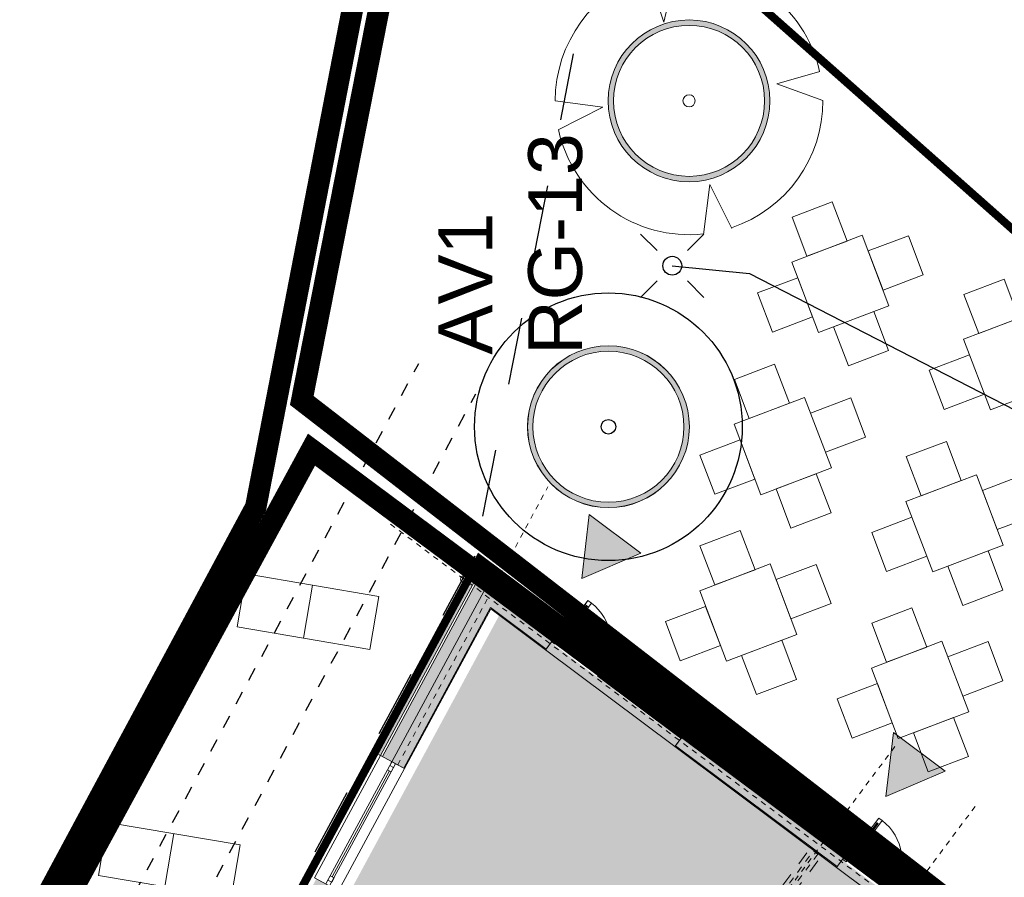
# Model space of a CAD drawing. Extents: x 5459245 to 5462690, y 5971016 to 5972523.
# Tile 23 of 136: x 5462423 to 5462441, y 5972192 to 5972208. Entities that reach past the tile are written whole.
import ezdxf

# ---------------------------------------------------------------- set-up
doc = ezdxf.new("R2010")
doc.units = 0
for name, pattern in [('8', [0.5, 0.25, -0.25]), ('Dot & Dashed', [33.5139, 17.6389, -8.81945, 0, -7.05555]), ('HIDDEN', [0.375, 0.25, -0.125])]:
    doc.linetypes.add(name, pattern=pattern)
doc.layers.get('0').update_dxf_attribs({"linetype": 'CONTINUOUS', "lineweight": 13})
for name, color, linetype, lineweight in [('# elektryka', 1, 'CONTINUOUS', 30), ('0Z_BUDYNKI', 7, 'CONTINUOUS', 9), ('0Z_DRZEWA', 94, 'CONTINUOUS', 9), ('A_BUDYNKI', 7, 'CONTINUOUS', 13), ('A_GRANICA OPRACOWANIA', 7, 'CONTINUOUS', 5), ('A_LINIE MDCP_NIEPRZEKRACZLNA LINIA ZABUDOWY', 1, 'CONTINUOUS', 0), ('A_LINIE PZT', 7, 'CONTINUOUS', 13), ('A_MAŁA ARCHITEKTURA', 195, 'CONTINUOUS', 9), ('A_RURA OSŁONOWA', 7, 'CONTINUOUS', 20), ('A_STOLARKA', 140, 'CONTINUOUS', 5), ('A_WYMIARY WEWNETRZNE', 3, 'CONTINUOUS', 18), ('A_ZIELEŃ ISTNIEJĄCA', 7, 'CONTINUOUS', 18), ('A_ZIELEŃ WYSOKA PROJEKTOWANA', 255, 'CONTINUOUS', 18)]:
    doc.layers.add(name, color=color, linetype=linetype, lineweight=lineweight)
doc.layers.add('_EE', color=1, linetype='CONTINUOUS', lineweight=30, true_color=0xff0000)
doc.styles.add('ARIAL', font='arial.ttf')
doc.styles.add('PZ', font='romand.shx', dxfattribs={"width": 0.7})
doc.dimstyles.new('PZ', dxfattribs={"dimscale": 0.5, "dimtxt": 2.2, "dimasz": 0, "dimexe": 0, "dimexo": 0, "dimgap": 0.5, "dimtad": 1, "dimdec": 1, "dimlfac": 0.1, "dimzin": 0, "dimdsep": 46, "dimtxsty": 'PZ', "dimcen": 0.09, "dimse1": 1, "dimse2": 1, "dimsd1": 1, "dimsd2": 1, "dimclrd": 8, "dimclre": 8, "dimclrt": 256, "dimadec": 0, "dimazin": 0, "dimtfac": 1, "dimtdec": 1, "dimtofl": 0, "dimtmove": 1, "dimatfit": 3, "dimfxl": 1, "dimtolj": 1, "dimtzin": 0, "dimarcsym": 0})

# ---------------------------------------------------------------- blocks, each defined once
blk = doc.blocks.new('A$C21973645')
at = {"layer": 'A_ZIELEŃ ISTNIEJĄCA', "flags": 128}
for points in [[(-0.29, 3.095), (-0.584, 1.826), (-0.954, 2.958)], [(3.033, 0.68), (2.038, 0.396), (3.108, 0.011)], [(-3.108, 0), (-2.004, -0.149), (-3.036, -0.669)], [(0.991, -2.963), (0.484, -1.945), (0.334, -3.104)]]:
    blk.add_lwpolyline(points, dxfattribs=at)
at = {"layer": 'A_ZIELEŃ ISTNIEJĄCA'}
blk.add_circle((0, 0), 0.141, dxfattribs=at)
for start, end in [(12.6312, 95.3532), (107.8655, 180), (288.4617, 0.2095), (192.4216, 276.1383)]:
    blk.add_arc((0, 0), 3.108, start, end, dxfattribs=at)
blk = doc.blocks.new('A$C1D973389')
at = {"layer": 'A_LINIE PZT', "lineweight": 30}
h = blk.add_hatch(color=256, dxfattribs=at)
h.dxf.hatch_style = 1
h.paths.add_polyline_path([(-0.465, -0.988), (0.73, -0.988), (0.132, 0.048)])
at = {"layer": 'A_LINIE PZT', "lineweight": 0}
blk.add_lwpolyline([(-0.465, -0.988), (0.73, -0.988), (0.132, 0.048), (-0.465, -0.988)], dxfattribs=at)
blk = doc.blocks.new('A$C069B4B86')
at = {"layer": 'A_STOLARKA'}
for p, q in [((-6, -0.9), (-6, 0)), ((-6, 0), (-3.1, 0)), ((-3.1, -0.6), (-3.1, 0)), ((-5.9, -1.8), (-5.9, -1.8)), ((-5.7, -1.8), (-5.9, -1.8)), ((-3.7, -1.9), (-5.7, -1.3)), ((-5.7, -1.3), (-5.7, -1.8)), ((-3.7, -2.6), (-5.7, -2)), ((-2.4, -0.7), (-3, -0.7)), ((-2.5, -7.4), (-3, -3.3)), ((-1.8, -7.4), (-2.4, -3.3)), ((-2.2, -7.4), (-2.2, -7.6)), ((-1.8, -7.4), (-2.2, -7.4)), ((-2.2, -7.6), (-2.2, -7.6)), ((-1.3, -7.7), (-0.4, -7.7)), ((-1.2, -2.7), (-0.9, -4.7)), ((-0.8, -4.8), (-0.4, -4.8)), ((-0.4, -4.8), (-0.4, -7.7))]:
    blk.add_line(p, q, dxfattribs=at)
at = {"layer": 'A_STOLARKA', "linetype": 'Continuous'}
for p, q in [((-3.1, -2.6), (-3.1, -1.3)), ((-3.1, -2.6), (-3.1, -1.3)), ((-2.9, -1.1), (-2.9, -1.1)), ((-2.9, -1.1), (-2.9, -1.1)), ((-2.9, -1.1), (-2.4, -1.1)), ((-2.9, -1.1), (-2.6, -1.1)), ((-2.9, -1.2), (-2.4, -1.2)), ((-2.7, -2.8), (-2.9, -2.8)), ((-2.4, -2.8), (-2.9, -2.8)), ((-2.6, -2.8), (-2.7, -2.8)), ((-2.6, -1.1), (-2.4, -1.1)), ((-2.6, -3.3), (-2.6, -2.8)), ((-2.4, -1.1), (-1.9, -1.1)), ((-2.4, -1.1), (-2.2, -1.1)), ((-2.4, -1.2), (-1.9, -1.2)), ((-1.9, -2.8), (-2.4, -2.8)), ((-2.2, -1.1), (-1.9, -1.1)), ((-2.1, -2.8), (-2.2, -2.8)), ((-2.2, -2.8), (-2.2, -3.3)), ((-1.9, -2.8), (-2.1, -2.8)), ((-1.9, -1.1), (-1.9, -1.1)), ((-1.9, -1.1), (-1.9, -1.1)), ((-1.8, -1.3), (-1.8, -2.6)), ((-1.7, -1.3), (-1.7, -2.6))]:
    blk.add_line(p, q, dxfattribs=at)
at = {"layer": 'A_STOLARKA'}
for centre, radius, start, end in [((-2, -0.9), 4.04, 179.4535, 193.5521), ((-5.7, -1.8), 0.2, 193.5521, 254.2004), ((-3.2, -1.3), 0.5, 97.8241, 172.1751), ((2.3, -2), 6, 172.1753, 180), ((2.3, -2), 6, 180, 187.8247), ((-3.2, -2.7), 0.5, 187.8245, 262.1759), ((-2.4, -6.7), 6, 82.1752, 97.8247), ((-2.4, 2.7), 6, 262.1753, 268.0898), ((-3, -0.6), 0.1, 180, 265.3136), ((-2.3, -7.4), 0.2, 187.9131, 277.9131), ((-2.4, 2.7), 6, 271.9102, 277.8247), ((-1.4, -3.6), 4.04, 257.5894, 270.5465), ((-1.7, -1.3), 0.5, 7.8244, 82.1758), ((-1.7, -2.7), 0.5, 277.8241, 352.1752), ((-7.1, -2), 6, 352.1752, 7.8247), ((-0.8, -4.7), 0.1, 186.9729, 270)]:
    blk.add_arc(centre, radius, start, end, dxfattribs=at)
at = {"layer": 'A_STOLARKA', "linetype": 'Continuous'}
for centre, radius, start, end in [((2.3, -2), 5.85, 172.1753, 180), ((2.3, -2), 5.85, 180, 187.8247), ((-3.2, -1.3), 0.35, 97.8239, 172.1751), ((-3.2, -2.7), 0.35, 187.8244, 262.1759), ((-2.4, -6.7), 5.85, 82.1753, 97.8247), ((-2.4, 2.7), 5.85, 262.1753, 270), ((-2.9, -1.3), 0.2, 90, 180), ((-2.9, -1.3), 0.2, 90, 180), ((-2.9, -1.3), 0.13, 90, 180), ((-2.9, -2.6), 0.2, 180, 270), ((-2.9, -2.6), 0.2, 180, 270), ((-2.9, -2.6), 0.13, 180, 270), ((-2.4, 2.7), 6, 268.0898, 271.9102), ((-2.4, 2.7), 5.85, 270, 277.8247), ((-1.9, -1.3), 0.2, 0, 90), ((-1.9, -1.3), 0.2, 0, 90), ((-1.9, -1.3), 0.13, 0, 90), ((-1.9, -2.6), 0.2, 270, 0), ((-1.9, -2.6), 0.2, 270, 0), ((-1.9, -2.6), 0.13, 270, 0), ((-1.7, -1.3), 0.35, 7.8243, 82.1758), ((-1.7, -2.7), 0.35, 277.8239, 352.1752), ((-7.1, -2), 5.85, 352.1752, 7.8247)]:
    blk.add_arc(centre, radius, start, end, dxfattribs=at)
blk = doc.blocks.new('A$C710608f1')
at = {"layer": 'A_BUDYNKI', "lineweight": 9}
for points in [[(3440, 1494.8), (3034.3, 1434.7), (3036.1, 1422.9), (3428, 1480.9), (3428, 1294.7), (3440, 1294.7)], [(3404, 620), (3424, 620), (3424, 994.7), (3404, 994.7)]]:
    blk.add_hatch(color=256, dxfattribs=at).paths.add_polyline_path(points)
h = blk.add_hatch(color=256, dxfattribs=at)
h.paths.add_polyline_path([(3036.7, 1418.9), (3039.6, 1399.1), (3404, 1453.1), (3404, 1294.7), (3424, 1294.7), (3424, 1476.2)])
h.paths.add_polyline_path([(2583.6, 1351.9), (2586.5, 1332.1), (2784.4, 1361.4), (2781.5, 1381.1)])
h.paths.add_polyline_path([(2475.8, 1315.7), (2472.8, 1335.5), (2362, 1319.1), (2364.9, 1299.3)])
h = blk.add_hatch(color=256, dxfattribs=at)
h.paths.add_polyline_path([(3379, 620), (3404, 620), (3404, 994.7), (3379, 994.7)])
h.paths.add_polyline_path([(3404, 320), (3379, 320), (3379, 61), (3219.2, 61), (3219.2, 36), (3404, 36)])
h.paths.add_polyline_path([(3039.6, 1399.1), (3043.3, 1374.4), (3379, 1424.1), (3379, 1294.7), (3404, 1294.7), (3404, 1453.1)])
h.paths.add_polyline_path([(2586.5, 1332.1), (2590.2, 1307.3), (2788, 1336.6), (2784.4, 1361.4)])
h.paths.add_polyline_path([(2479.4, 1290.9), (2475.8, 1315.7), (2364.9, 1299.3), (2368.6, 1274.6), (2415.7, 1281.5), (2415.7, 950), (2440.7, 950), (2440.7, 1285.2)])
at = {"layer": 'A_BUDYNKI', "linetype": 'Dot & Dashed', "ltscale": 0.05}
for p, q in [((3391.6, 1665.4), (3390.7, -154.7)), ((3041.4, 1386.8), (3622.1, 1472.7)), ((3622.1, 667.5), (-270.5, 667.5)), ((3622.1, 481.5), (1328.2, 481.5))]:
    blk.add_line(p, q, dxfattribs=at)
at = {"layer": 'A_BUDYNKI', "linetype": 'Continuous', "lineweight": 9}
for p, q in [((3424, 1476.2), (3424, 1294.7)), ((3036.7, 1418.9), (3034.3, 1434.7)), ((3440, 1294.7), (3424, 1294.7)), ((3424, 994.7), (3424, 620))]:
    blk.add_line(p, q, dxfattribs=at)
at = {"layer": 'A_BUDYNKI', "lineweight": 9}
for p, q in [((3039.6, 1399.1), (3404, 1453.1)), ((3043.3, 1374.4), (3379, 1424.1)), ((3379, 1424.1), (3379, 1294.7)), ((3031.7, 1398), (2784.4, 1361.4)), ((3040.8, 1391.2), (2785.6, 1353.4)), ((3023.4, 1392.7), (2801.8, 1359.9)), ((3039.6, 1399.1), (3035.7, 1398.5)), ((3043.3, 1374.4), (3039.6, 1399.1)), ((3379, 1294.7), (3404, 1294.7)), ((3396, 1290.7), (3396, 1294.7)), ((3396, 1002.7), (3396, 1186.7)), ((3400, 1002.7), (3400, 1180.7)), ((3404, 994.7), (3404, 1188.7)), ((3379, 994.7), (3379, 620)), ((3396, 994.7), (3396, 998.7)), ((3404, 994.7), (3404, 620)), ((3379, 620), (3404, 620)), ((3396, 616), (3396, 620))]:
    blk.add_line(p, q, dxfattribs=at)
at = {"layer": 'A_BUDYNKI', "linetype": '8', "lineweight": 9, "ltscale": 50}
blk.add_line((3440, 1294.7), (3440, 320), dxfattribs=at)
at = {"layer": 'A_BUDYNKI', "linetype": '8', "lineweight": 9, "ltscale": 100}
for p, q in [((2440.7, 680), (3378.2, 680)), ((2440.7, 655), (3378.2, 655))]:
    blk.add_line(p, q, dxfattribs=at)
at = {"layer": 'A_BUDYNKI', "linetype": 'Continuous', "lineweight": 9}
for points in [[(3034.3, 1434.7), (3440, 1494.8), (3440, 1294.7)], [(3036.1, 1422.9), (3428, 1480.9), (3428, 1294.7)], [(3036.7, 1418.9), (3424, 1476.2)], [(3036.7, 1418.9), (3424, 1476.2), (3424, 1294.7)], [(3424, 994.7), (3424, 620)]]:
    blk.add_lwpolyline(points, dxfattribs=at)
at = {"layer": 'A_BUDYNKI', "lineweight": 9}
for points in [[(3404, 1294.7), (3404, 1453.1)], [(3043.6, 1372.4), (3377, 1421.8), (3377, 1294.7)], [(3377, 994.7), (3377, 620.2)], [(3404, 994.7), (3379, 994.7)], [(3379, 620), (3404, 620)]]:
    blk.add_lwpolyline(points, dxfattribs=at)
for points in [[(2780.9, 1385.1), (2788.3, 1334.6), (3043.6, 1372.4), (3036.1, 1422.9)], [(3022.8, 1396.6), (3024, 1388.7), (3032.9, 1390), (3031.7, 1398)], [(3031.7, 1398), (3032.9, 1390), (3040.8, 1391.2), (3039.6, 1399.1)], [(2792.3, 1362.5), (2793.5, 1354.6), (2802.4, 1355.9), (2801.2, 1363.8)], [(3424, 1294.7), (3377, 1294.7), (3377, 994.7), (3424, 994.7)], [(3396, 1294.7), (3404, 1294.7), (3404, 1286.7), (3396, 1286.7)], [(3396, 1188.7), (3404, 1188.7), (3404, 1180.7), (3396, 1180.7)], [(3396, 1002.7), (3404, 1002.7), (3404, 994.7), (3396, 994.7)], [(3424, 620), (3377, 620), (3377, 320), (3424, 320)], [(3396, 620), (3404, 620), (3404, 612), (3396, 612)]]:
    blk.add_lwpolyline(points, close=True, dxfattribs=at)
at = {"layer": 'A_BUDYNKI', "lineweight": 9, "ltscale": 2}
for points in [[(3407.5, 1278.7), (3416.5, 1278.7), (3416.5, 1286.7), (3407.5, 1286.7)], [(3497.5, 1286.7), (3497.5, 1278.7), (3416.5, 1278.7), (3416.5, 1286.7)], [(3488.5, 1283.7), (3416.5, 1283.7), (3416.5, 1281.7), (3488.5, 1281.7)], [(3488.5, 1278.7), (3497.5, 1278.7), (3497.5, 1286.7), (3488.5, 1286.7)], [(3407.5, 604), (3416.5, 604), (3416.5, 612), (3407.5, 612)], [(3497.5, 612), (3497.5, 604), (3416.5, 604), (3416.5, 612)], [(3488.5, 609), (3416.5, 609), (3416.5, 607), (3488.5, 607)]]:
    blk.add_lwpolyline(points, close=True, dxfattribs=at)
at = {"layer": 'A_BUDYNKI', "linetype": '8', "lineweight": 9, "ltscale": 50}
blk.add_lwpolyline([(3226.2, 672.6), (3376.2, 672.6), (3376.2, 662.6), (3226.2, 662.6)], close=True, dxfattribs=at)
at = {"layer": 'A_BUDYNKI', "lineweight": 9}
blk.add_circle((3391.3, 1495.2), 6, dxfattribs=at)
for centre in [(3407.4, 1278.7), (3407.4, 604.1)]:
    blk.add_arc(centre, 90.1, 267.8567, 359.9658, dxfattribs=at)
at = {"layer": 'A_BUDYNKI', "lineweight": 9, "xscale": -1, "rotation": 90}
for p in [(3404, 1286.2), (3404, 611.6)]:
    blk.add_blockref('A$C069B4B86', p, dxfattribs=at)
blk = doc.blocks.new('A$C77183700')
at = {"layer": '0Z_DRZEWA', "color": 86, "lineweight": 30, "true_color": 0x1a7000}
for radius in [2.487, 0.135]:
    blk.add_circle((0, 0), radius, dxfattribs=at)
blk = doc.blocks.new('A$C61597CCE')
at = {"layer": '_EE'}
for p, q in [((-1.175, 1.175), (-0.563, 0.563)), ((0.563, 0.563), (1.175, 1.175)), ((-1.175, -1.175), (-0.563, -0.563)), ((0.563, -0.563), (1.175, -1.175))]:
    blk.add_line(p, q, dxfattribs=at)
blk.add_circle((0, 0), 0.35, dxfattribs=at)

msp = doc.modelspace()

# ---------------------------------------------------------------- hatches: boundary and pattern name
h = msp.add_hatch(color=256)
h.dxf.hatch_style = 1
edge = h.paths.add_edge_path(flags=17)
edge.add_arc((5462435.22, 5972206.697), 1.403, 0, 360)
edge = h.paths.add_edge_path()
edge.add_arc((5462435.22, 5972206.697), 1.503, 0, 360)
h = msp.add_hatch(color=256)
h.dxf.hatch_style = 1
edge = h.paths.add_edge_path(flags=17)
edge.add_arc((5462433.722, 5972200.642), 1.403, 0, 360)
edge = h.paths.add_edge_path()
edge.add_arc((5462433.722, 5972200.642), 1.503, 0, 360)
at = {"layer": '0Z_BUDYNKI', "lineweight": 0, "true_color": 0x0063c7}
msp.add_hatch(color=152, dxfattribs=at).paths.add_polyline_path([(5462414.571, 5972165.429), (5462431.776, 5972197.29), (5462443.746, 5972188.339), (5462423.187, 5972160.777)])

# ---------------------------------------------------------------- linework, layer by layer
at = {"layer": '# elektryka'}
for p, q in [((5462434.908, 5972203.634), (5462436.344, 5972203.492)), ((5462436.344, 5972203.492), (5462447.324, 5972197.832))]:
    msp.add_line(p, q, dxfattribs=at)
msp.add_lwpolyline([(5462432.22, 5972200.642, 1), (5462435.225, 5972200.642, 1)], format="xyb", close=True)
for centre, radius in [((5462435.22, 5972206.697), 1.503), ((5462435.22, 5972206.697), 1.503), ((5462435.22, 5972206.697), 1.403), ((5462433.722, 5972200.642), 1.503), ((5462433.722, 5972200.642), 1.503), ((5462433.722, 5972200.642), 1.403)]:
    msp.add_circle(centre, radius)
at = {"layer": 'A_GRANICA OPRACOWANIA', "color": 236, "linetype": 'HIDDEN', "ltscale": 5, "true_color": 0x8a0045, "const_width": 0.4}
msp.add_lwpolyline([(5462385.18, 5972097.94), (5462407.14, 5972103.91), (5462448.06, 5972094.45), (5462450.21, 5972103.75), (5462455.34, 5972102.56), (5462452.32, 5972150.13), (5462452.01, 5972160.32), (5462452.51, 5972171.14), (5462453.89, 5972181.3), (5462456.12, 5972191.3), (5462459.04, 5972200.82), (5462462.69, 5972210.08), (5462471.3, 5972227.41), (5462464.99, 5972231.39), (5462432.19, 5972224.99), (5462427.17, 5972199.15), (5462410.43, 5972168), (5462406.62, 5972160.9)], close=True, dxfattribs=at)
at = {"layer": 'A_GRANICA OPRACOWANIA', "color": 142, "linetype": 'HIDDEN', "ltscale": 5, "true_color": 0x00a4db, "const_width": 0.4}
msp.add_lwpolyline([(5462445.107, 5972187.922), (5462428.025, 5972201.131), (5462432.684, 5972224.781), (5462464.99, 5972231.39), (5462471.3, 5972227.41), (5462463.559, 5972210.621), (5462459.04, 5972200.82), (5462454.573, 5972183.895), (5462452.656, 5972172.212), (5462439.914, 5972180.527), (5462445.429, 5972187.481), (5462445.107, 5972187.922)], dxfattribs=at)
at = {"layer": 'A_GRANICA OPRACOWANIA', "color": 102, "linetype": 'HIDDEN', "ltscale": 5, "true_color": 0x26cf34, "const_width": 0.4}
msp.add_lwpolyline([(5462446.996, 5972156.925), (5462446.996, 5972156.925), (5462429.365, 5972170.109), (5462422.785, 5972161.31), (5462410.899, 5972168.345), (5462428.206, 5972200.217), (5462444.941, 5972187.767), (5462439.457, 5972180.419), (5462448.412, 5972174.097), (5462448.671, 5972173.884)], dxfattribs=at)
at = {"layer": 'A_LINIE MDCP_NIEPRZEKRACZLNA LINIA ZABUDOWY', "linetype": '8', "lineweight": 30, "ltscale": 5}
msp.add_lwpolyline([(5462393.987, 5972110.746), (5462445.418, 5972098.987), (5462450.458, 5972121.204), (5462448.605, 5972152.265), (5462448.421, 5972167.259), (5462449.998, 5972179.841), (5462452.156, 5972190.842), (5462455.383, 5972201.623), (5462459.502, 5972212.212), (5462463.442, 5972219.236), (5462467.412, 5972225.643), (5462467.286, 5972226.265), (5462435.479, 5972219.834), (5462431.237, 5972198.238), (5462411.039, 5972160.834)], close=True, dxfattribs=at)
at = {"layer": 'A_LINIE PZT', "const_width": 0.15}
for points in [[(5462448.056, 5972198.267), (5462453.9, 5972203.306), (5462457.829, 5972213.58), (5462461.512, 5972218.982), (5462455.108, 5972225.242), (5462438.17, 5972221.47), (5462434.804, 5972210.001), (5462434.804, 5972210.001)], [(5462417.033, 5972180.287), (5462427.17, 5972199.15), (5462429.207, 5972209.634), (5462434.804, 5972210.001), (5462448.056, 5972198.267), (5462448.092, 5972193.737), (5462443.296, 5972189.24), (5462431.325, 5972198.191), (5462420.614, 5972178.354)]]:
    msp.add_lwpolyline(points, close=True, dxfattribs=at)
at = {"layer": 'A_MAŁA ARCHITEKTURA'}
for p, q in [((5462428.227, 5972197.7), (5462428.059, 5972196.714)), ((5462425.646, 5972193.083), (5462425.478, 5972192.097))]:
    msp.add_line(p, q, dxfattribs=at)
for points in [[(5462437.409, 5972203.81), (5462438.156, 5972204.093), (5462437.88, 5972204.82), (5462437.133, 5972204.537)], [(5462437.625, 5972202.394), (5462438.934, 5972202.891), (5462438.437, 5972204.2), (5462437.128, 5972203.703)], [(5462438.823, 5972203.181), (5462439.57, 5972203.465), (5462439.294, 5972204.192), (5462438.547, 5972203.909)], [(5462436.768, 5972202.401), (5462437.514, 5972202.685), (5462437.238, 5972203.412), (5462436.492, 5972203.129)], [(5462440.601, 5972202.374), (5462441.348, 5972202.657), (5462441.072, 5972203.384), (5462440.325, 5972203.101)], [(5462437.906, 5972202.501), (5462438.652, 5972202.784), (5462438.928, 5972202.056), (5462438.182, 5972201.773)], [(5462440.817, 5972200.958), (5462442.125, 5972201.455), (5462441.629, 5972202.764), (5462440.32, 5972202.267)], [(5462439.959, 5972200.965), (5462440.706, 5972201.249), (5462440.43, 5972201.976), (5462439.683, 5972201.693)], [(5462436.339, 5972200.795), (5462437.086, 5972201.079), (5462436.81, 5972201.806), (5462436.063, 5972201.523)], [(5462436.555, 5972199.38), (5462437.863, 5972199.876), (5462437.367, 5972201.185), (5462436.058, 5972200.689)], [(5462437.753, 5972200.167), (5462438.5, 5972200.451), (5462438.224, 5972201.178), (5462437.477, 5972200.895)], [(5462435.697, 5972199.387), (5462436.444, 5972199.671), (5462436.168, 5972200.398), (5462435.421, 5972200.115)], [(5462439.531, 5972199.359), (5462440.278, 5972199.643), (5462440.002, 5972200.37), (5462439.255, 5972200.087)], [(5462436.836, 5972199.486), (5462437.582, 5972199.77), (5462437.858, 5972199.042), (5462437.112, 5972198.759)], [(5462439.746, 5972197.944), (5462441.055, 5972198.44), (5462440.559, 5972199.749), (5462439.25, 5972199.253)], [(5462440.945, 5972198.731), (5462441.692, 5972199.014), (5462441.416, 5972199.742), (5462440.669, 5972199.459)], [(5462438.889, 5972197.951), (5462439.636, 5972198.235), (5462439.36, 5972198.962), (5462438.613, 5972198.679)], [(5462435.698, 5972197.702), (5462436.445, 5972197.985), (5462436.169, 5972198.713), (5462435.422, 5972198.43)], [(5462440.027, 5972198.05), (5462440.774, 5972198.334), (5462441.05, 5972197.606), (5462440.303, 5972197.323)], [(5462435.914, 5972196.286), (5462437.223, 5972196.783), (5462436.726, 5972198.092), (5462435.417, 5972197.595)], [(5462437.112, 5972197.074), (5462437.859, 5972197.357), (5462437.583, 5972198.085), (5462436.836, 5972197.801)], [(5462426.995, 5972197.909), (5462426.827, 5972196.924), (5462429.292, 5972196.504), (5462429.459, 5972197.49)], [(5462435.057, 5972196.294), (5462435.803, 5972196.577), (5462435.527, 5972197.305), (5462434.781, 5972197.021)], [(5462438.89, 5972196.266), (5462439.637, 5972196.549), (5462439.361, 5972197.277), (5462438.614, 5972196.994)], [(5462436.195, 5972196.393), (5462436.942, 5972196.676), (5462437.218, 5972195.949), (5462436.471, 5972195.666)], [(5462439.106, 5972194.85), (5462440.415, 5972195.347), (5462439.918, 5972196.656), (5462438.609, 5972196.159)], [(5462440.304, 5972195.638), (5462441.051, 5972195.921), (5462440.775, 5972196.649), (5462440.028, 5972196.365)], [(5462438.249, 5972194.858), (5462438.995, 5972195.141), (5462438.719, 5972195.869), (5462437.973, 5972195.585)], [(5462439.387, 5972194.957), (5462440.133, 5972195.24), (5462440.409, 5972194.513), (5462439.663, 5972194.23)], [(5462424.414, 5972193.292), (5462424.246, 5972192.307), (5462426.711, 5972191.887), (5462426.878, 5972192.873)]]:
    msp.add_lwpolyline(points, close=True, dxfattribs=at)
at = {"layer": 'A_RURA OSŁONOWA', "color": 7, "linetype": '8', "lineweight": 25}
for p, q in [((5462410.27, 5972164.647), (5462430.198, 5972201.818)), ((5462411.327, 5972164.08), (5462431.256, 5972201.251))]:
    msp.add_line(p, q, dxfattribs=at)

# ---------------------------------------------------------------- block references
at = {"layer": '_EE', "xscale": 0.5, "yscale": 0.5, "zscale": 0.5}
msp.add_blockref('A$C61597CCE', (5462434.908, 5972203.634), dxfattribs=at)
at = {"layer": 'A_LINIE PZT', "lineweight": 30, "xscale": -1, "rotation": 263.21158034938}
for p in [(5462434.261, 5972198.169), (5462439.913, 5972194.119)]:
    msp.add_blockref('A$C1D973389', p, dxfattribs=at)
at = {"layer": 'A_WYMIARY WEWNETRZNE', "linetype": 'Continuous', "xscale": 0.01, "yscale": 0.01, "zscale": 0.01, "rotation": 53.21158041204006}
msp.add_blockref('A$C710608f1', (5462422.7, 5972161.697), dxfattribs=at)
at = {"layer": 'A_ZIELEŃ ISTNIEJĄCA', "xscale": 0.7999999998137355, "yscale": 0.7999999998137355, "zscale": 0.7999999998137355}
msp.add_blockref('A$C21973645', (5462435.22, 5972206.697), dxfattribs=at)
at = {"layer": 'A_ZIELEŃ WYSOKA PROJEKTOWANA'}
msp.add_blockref('A$C77183700', (5462433.722, 5972200.642), dxfattribs=at)

# ---------------------------------------------------------------- texts
at = {"layer": '# elektryka', "insert": (5462431.905, 5972201.981, 10.8), "char_height": 1, "width": 18.36119, "attachment_point": 4, "rotation": 90, "style": 'ARIAL'}
msp.add_mtext('{\\C150;AV1\\PRG-13}', dxfattribs=at)

# ---------------------------------------------------------------- leaders
at = {"layer": '# elektryka', "lineweight": 15, "has_arrowhead": 0, "annotation_type": 0, "has_hookline": 1, "hookline_direction": 0, "text_width": 13.308, "horizontal_direction": (0, 1, 0)}
msp.add_leader([(5462432.018, 5972174.158), (5462418.524, 5972182.493)], dimstyle='PZ', override={"dimgap": 0.1, "dimclrd": 7}, dxfattribs=at)

doc.saveas('drawing.dxf')
